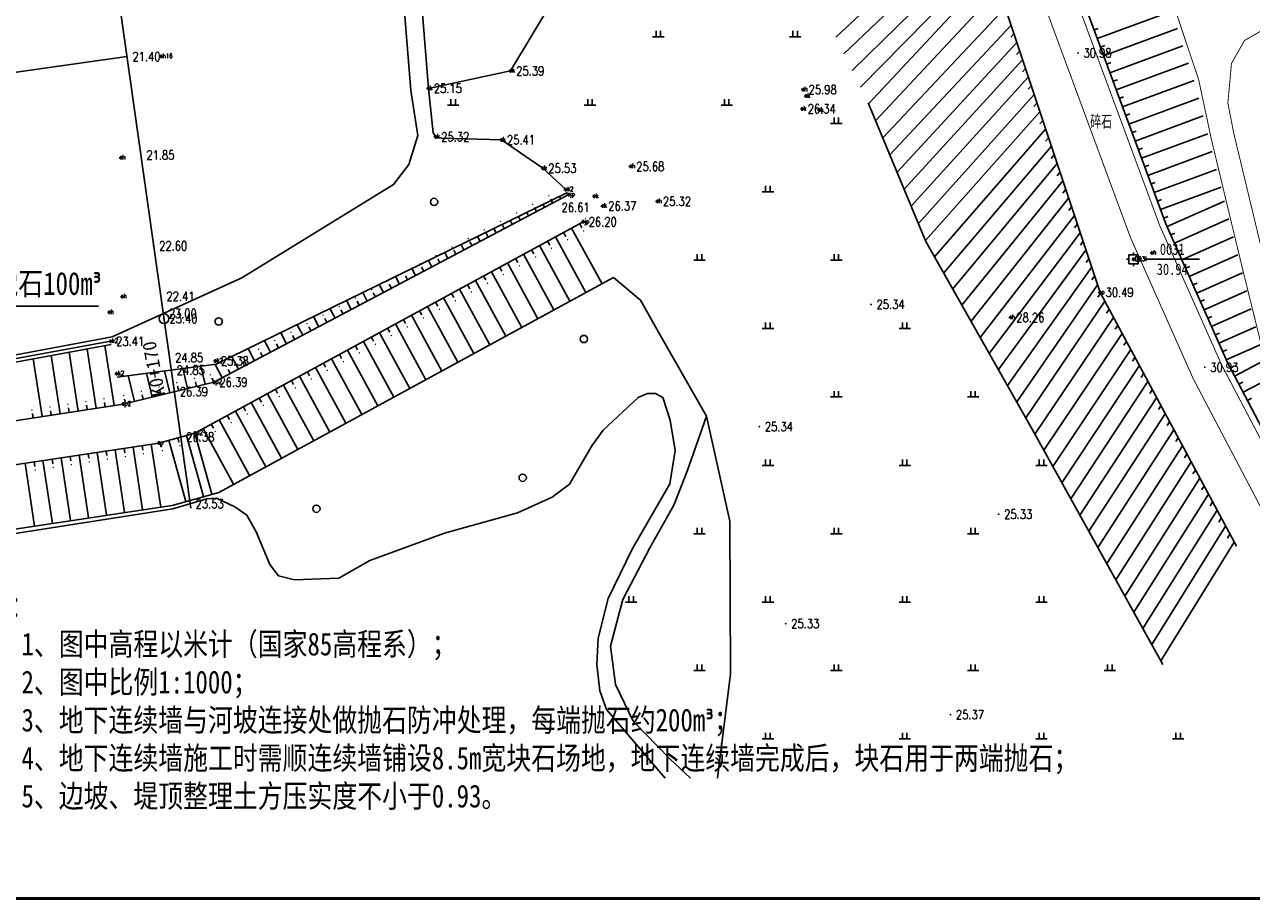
# Model space of a CAD drawing. Extents: x 475446 to 490894, y 3788879 to 3821323.
# Tile 60 of 75: x 484564 to 484698, y 3818563 to 3818659. Entities that reach past the tile are written whole.
import ezdxf
from ezdxf.enums import TextEntityAlignment as Align

# ---------------------------------------------------------------- set-up
doc = ezdxf.new("R2010")
doc.units = 0
doc.header["$LTSCALE"] = 0.5
doc.header["$PDMODE"] = 34
doc.header["$PDSIZE"] = 0.2
doc.linetypes.add('X3', pattern=[5, 4, -1])
doc.layers.get('0').update_dxf_attribs({"linetype": 'CONTINUOUS'})
for name, color, linetype in [('DLSS', 4, 'CONTINUOUS'), ('DMTZ', 3, 'CONTINUOUS'), ('dmx', 1, 'CONTINUOUS'), ('GCD', 1, 'CONTINUOUS'), ('JMD', 6, 'CONTINUOUS'), ('KZD', 1, 'CONTINUOUS'), ('SXSS', 5, 'CONTINUOUS'), ('TK-PUBLIC', 7, 'CONTINUOUS'), ('ZBTZ', 3, 'CONTINUOUS'), ('zdh', 7, 'CONTINUOUS')]:
    doc.layers.add(name, color=color, linetype=linetype)
doc.styles.add('-仿宋_GB2312', font='simfang_0.ttf', dxfattribs={"width": 0.8})
doc.styles.add('HZ', font='rs.shx', dxfattribs={"width": 0.8, "bigfont": 'hztxt.shx'})
doc.styles.add('正等线体', font='simhei_0.ttf')
doc.styles.add('黑体', font='simhei_0.ttf')
doc.linetypes.add('10421', pattern='A,2,[150,AAA.SHX,S=0.5,R=0,X=0,Y=0.5],1e-11', length=2)
doc.linetypes.add('10422', pattern='A,0.75,[150,AAA.SHX,S=0.5,R=0,X=0,Y=0.5],1.5,[177,AAA.SHX,S=1,R=0,X=0,Y=0.4],0.75', length=3)
doc.linetypes.add('1161', pattern='A,0,[149,AAA.SHX,S=0.15,R=0,X=0,Y=0],-1.6', length=1.6)

# ---------------------------------------------------------------- blocks, each defined once
blk = doc.blocks.new('GC200')
at = {"linetype": 'Continuous', "const_width": 0.2, "flags": 128}
blk.add_lwpolyline([(-0.1, 0, 1), (0.1, 0, 1)], format="xyb", close=True, dxfattribs=at)
blk = doc.blocks.new('gc119')
for p, q in [((-1.25, 0), (1.25, 0)), ((-0.5, 1.3), (-0.5, 0)), ((0.5, 1.3), (0.5, 0))]:
    blk.add_line(p, q)
blk = doc.blocks.new('gc326')
blk.add_circle((0, 0), 0.8)
blk = doc.blocks.new('*U4')
at = {"linetype": 'Continuous'}
for points in [[(-0.15, 0), (-0.14, -0.06), (-0.14, 0.06)], [(-0.14, 0.06), (-0.11, -0.11), (-0.11, 0.11)], [(-0.11, -0.11), (-0.14, 0.06), (-0.14, -0.06)], [(-0.11, 0.11), (-0.06, -0.14), (-0.06, 0.14)], [(-0.06, -0.14), (-0.11, 0.11), (-0.11, -0.11)], [(-0.06, 0.14), (0, -0.15), (0, 0.15)], [(0, -0.15), (-0.06, 0.14), (-0.06, -0.14)], [(0, 0.15), (0.06, -0.14), (0.06, 0.14)], [(0.06, -0.14), (0, 0.15), (0, -0.15)], [(0.06, 0.14), (0.11, -0.11), (0.11, 0.11)], [(0.11, -0.11), (0.06, 0.14), (0.06, -0.14)], [(0.11, 0.11), (0.14, -0.06), (0.14, 0.06)], [(0.14, -0.06), (0.11, 0.11), (0.11, -0.11)], [(0.15, 0), (0.14, 0.06), (0.14, -0.06)]]:
    blk.add_solid(points, dxfattribs=at)
blk = doc.blocks.new('gc259')
at = {"linetype": 'Continuous', "flags": 128}
for points in [[(-1, 0), (-1.5, 0)], [(-1, -1), (1, -1), (1, 1), (-1, 1), (-1, -1)], [(0, 1), (0, 1.5)], [(1, 0), (1.5, 0)], [(0, -1), (0, -1.5)]]:
    blk.add_lwpolyline(points, dxfattribs=at)
at = {"linetype": 'Continuous'}
blk.add_circle((0, 0), 0.15, dxfattribs=at)
blk.add_point((0, 0), dxfattribs=at)
blk.add_blockref('*U4', (0, 0), dxfattribs=at)

msp = doc.modelspace()

# ---------------------------------------------------------------- linework, layer by layer
for p, q in [((484652.26, 3818648.21), (484653.51, 3818648.21)), ((484652.63, 3818648.86), (484652.63, 3818648.21)), ((484653.13, 3818648.86), (484653.13, 3818648.21)), ((484645.13, 3818641.36), (484645.13, 3818640.71)), ((484645.63, 3818641.36), (484645.63, 3818640.71)), ((484644.76, 3818640.71), (484646.01, 3818640.71)), ((484637.26, 3818633.21), (484638.51, 3818633.21)), ((484637.63, 3818633.86), (484637.63, 3818633.21)), ((484638.13, 3818633.86), (484638.13, 3818633.21)), ((484652.26, 3818633.21), (484653.51, 3818633.21)), ((484652.63, 3818633.86), (484652.63, 3818633.21)), ((484653.13, 3818633.86), (484653.13, 3818633.21)), ((484645.13, 3818626.36), (484645.13, 3818625.71)), ((484645.63, 3818626.36), (484645.63, 3818625.71)), ((484660.13, 3818626.36), (484660.13, 3818625.71)), ((484660.63, 3818626.36), (484660.63, 3818625.71)), ((484644.76, 3818625.71), (484646.01, 3818625.71)), ((484659.76, 3818625.71), (484661.01, 3818625.71)), ((484652.26, 3818618.21), (484653.51, 3818618.21)), ((484652.63, 3818618.86), (484652.63, 3818618.21)), ((484653.13, 3818618.86), (484653.13, 3818618.21)), ((484667.26, 3818618.21), (484668.51, 3818618.21)), ((484667.63, 3818618.86), (484667.63, 3818618.21)), ((484668.13, 3818618.86), (484668.13, 3818618.21)), ((484644.76, 3818610.71), (484646.01, 3818610.71)), ((484645.13, 3818611.36), (484645.13, 3818610.71)), ((484645.63, 3818611.36), (484645.63, 3818610.71)), ((484659.76, 3818610.71), (484661.01, 3818610.71)), ((484660.13, 3818611.36), (484660.13, 3818610.71)), ((484660.63, 3818611.36), (484660.63, 3818610.71)), ((484674.76, 3818610.71), (484676.01, 3818610.71)), ((484675.13, 3818611.36), (484675.13, 3818610.71)), ((484675.63, 3818611.36), (484675.63, 3818610.71)), ((484637.63, 3818603.86), (484637.63, 3818603.21)), ((484638.13, 3818603.86), (484638.13, 3818603.21)), ((484652.63, 3818603.86), (484652.63, 3818603.21)), ((484653.13, 3818603.86), (484653.13, 3818603.21)), ((484667.63, 3818603.86), (484667.63, 3818603.21)), ((484668.13, 3818603.86), (484668.13, 3818603.21)), ((484637.26, 3818603.21), (484638.51, 3818603.21)), ((484652.26, 3818603.21), (484653.51, 3818603.21)), ((484667.26, 3818603.21), (484668.51, 3818603.21)), ((484629.76, 3818595.71), (484631.01, 3818595.71)), ((484630.13, 3818596.36), (484630.13, 3818595.71)), ((484630.63, 3818596.36), (484630.63, 3818595.71)), ((484644.76, 3818595.71), (484646.01, 3818595.71)), ((484645.13, 3818596.36), (484645.13, 3818595.71)), ((484645.63, 3818596.36), (484645.63, 3818595.71)), ((484659.76, 3818595.71), (484661.01, 3818595.71)), ((484660.13, 3818596.36), (484660.13, 3818595.71)), ((484660.63, 3818596.36), (484660.63, 3818595.71)), ((484674.76, 3818595.71), (484676.01, 3818595.71)), ((484675.13, 3818596.36), (484675.13, 3818595.71)), ((484675.63, 3818596.36), (484675.63, 3818595.71)), ((484637.63, 3818588.86), (484637.63, 3818588.21)), ((484638.13, 3818588.86), (484638.13, 3818588.21)), ((484652.63, 3818588.86), (484652.63, 3818588.21)), ((484653.13, 3818588.86), (484653.13, 3818588.21)), ((484667.63, 3818588.86), (484667.63, 3818588.21)), ((484668.13, 3818588.86), (484668.13, 3818588.21)), ((484682.63, 3818588.86), (484682.63, 3818588.21)), ((484683.13, 3818588.86), (484683.13, 3818588.21)), ((484637.26, 3818588.21), (484638.51, 3818588.21)), ((484652.26, 3818588.21), (484653.51, 3818588.21)), ((484667.26, 3818588.21), (484668.51, 3818588.21)), ((484682.26, 3818588.21), (484683.51, 3818588.21)), ((484644.76, 3818580.71), (484646.01, 3818580.71)), ((484645.13, 3818581.36), (484645.13, 3818580.71)), ((484645.63, 3818581.36), (484645.63, 3818580.71)), ((484659.76, 3818580.71), (484661.01, 3818580.71)), ((484660.13, 3818581.36), (484660.13, 3818580.71)), ((484660.63, 3818581.36), (484660.63, 3818580.71)), ((484674.76, 3818580.71), (484676.01, 3818580.71)), ((484675.13, 3818581.36), (484675.13, 3818580.71)), ((484675.63, 3818581.36), (484675.63, 3818580.71)), ((484689.76, 3818580.71), (484691.01, 3818580.71)), ((484690.13, 3818581.36), (484690.13, 3818580.71)), ((484690.63, 3818581.36), (484690.63, 3818580.71))]:
    msp.add_line(p, q)
at = {"color": 3, "linetype": 'Continuous'}
msp.add_line((484552.31, 3818628.17), (484571.96, 3818628.17), dxfattribs=at)
at = {"linetype": 'Continuous'}
msp.add_lwpolyline([(484702.62, 3818840.21), (484702.62, 3818563.21), (484384.2, 3818563.21), (484384.2, 3818840.21)], dxfattribs=at)
at = {"linetype": 'Continuous', "flags": 128}
msp.add_lwpolyline([(484414.05, 3818700.29), (484513.86, 3818659.27), (484536.33, 3818653.83), (484555.18, 3818652.73), (484575.07, 3818655.54)], dxfattribs=at)
at = {"linetype": 'Continuous'}
msp.add_circle((484579.13, 3818626.8, 23.41), 0.543, dxfattribs=at)
at = {"layer": 'DLSS', "linetype": 'Continuous', "const_width": 0.1, "elevation": 26.1, "flags": 128}
msp.add_lwpolyline([(484473.34, 3818840.21), (484480.96, 3818834.57), (484490.04, 3818828.71), (484495.62, 3818826.03), (484499.53, 3818825.11), (484503.82, 3818824.65), (484542.3, 3818824.35), (484545.99, 3818824.07), (484551.86, 3818822.57), (484557.04, 3818820.74), (484569.8, 3818813.84), (484584.75, 3818803.89), (484599.25, 3818791.77), (484614.03, 3818777.16), (484622.71, 3818765.63), (484635.42, 3818742.46), (484650.46, 3818713.35), (484660.08, 3818699.32), (484664.89, 3818690.97), (484676.65, 3818658.68), (484685.17, 3818635.64), (484692.05, 3818620.17), (484702.62, 3818600.07)], dxfattribs=at)
at = {"layer": 'DLSS', "linetype": 'X3', "const_width": 0.1, "elevation": 26.1, "flags": 128}
msp.add_lwpolyline([(484668.14, 3818692.15), (484679.9, 3818659.87), (484688.38, 3818636.95), (484695.17, 3818621.68), (484702.62, 3818607.51)], dxfattribs=at)
at = {"layer": 'DLSS', "linetype": 'X3', "const_width": 0.1, "flags": 128}
msp.add_lwpolyline([(484702.62, 3818611.26), (484697.37, 3818632.55), (484694, 3818646.56), (484692.63, 3818653), (484688.33, 3818665.83)], dxfattribs=at)
at = {"layer": 'DLSS', "linetype": 'Continuous', "const_width": 0.1, "flags": 128}
msp.add_lwpolyline([(484705.08, 3818611.87), (484699.84, 3818633.15), (484696.48, 3818647.12), (484695.83, 3818650.44), (484696.23, 3818654.8), (484697.65, 3818657.3), (484700.35, 3818658.86)], dxfattribs=at)
at = {"layer": 'DMTZ', "linetype": 'Continuous'}
for p, q in [((484663.5, 3818667.63), (484652.83, 3818657.67)), ((484664.03, 3818665.71), (484653.72, 3818655.85)), ((484664.59, 3818663.8), (484654.62, 3818654.02)), ((484666.46, 3818663.3), (484655.52, 3818652.2)), ((484668.46, 3818663.28), (484656.41, 3818650.37)), ((484670.27, 3818662.51), (484657.19, 3818648.5)), ((484671.41, 3818660.88), (484657.97, 3818646.62)), ((484681.5, 3818657.52), (484689.68, 3818660.54)), ((484672.05, 3818658.99), (484658.76, 3818644.75)), ((484681.16, 3818658.46), (484681.62, 3818658.63)), ((484682.2, 3818655.64), (484690.29, 3818658.64)), ((484672.36, 3818658.04), (484672.02, 3818657.67)), ((484672.68, 3818657.09), (484659.54, 3818642.87)), ((484672.99, 3818656.14), (484672.65, 3818655.77)), ((484681.85, 3818656.58), (484682.32, 3818656.76)), ((484682.89, 3818653.77), (484690.9, 3818656.73)), ((484673.31, 3818655.19), (484660.32, 3818641)), ((484682.54, 3818654.71), (484683.01, 3818654.88)), ((484683.58, 3818651.89), (484691.51, 3818654.83)), ((484673.94, 3818653.29), (484661.1, 3818639.12)), ((484673.63, 3818654.24), (484673.29, 3818653.87)), ((484674.26, 3818652.35), (484673.92, 3818651.97)), ((484683.24, 3818652.83), (484683.71, 3818653)), ((484684.28, 3818650.02), (484692.12, 3818652.92)), ((484674.57, 3818651.4), (484661.89, 3818637.24)), ((484683.93, 3818650.95), (484684.4, 3818651.13)), ((484684.97, 3818648.14), (484692.65, 3818650.98)), ((484675.21, 3818649.5), (484662.67, 3818635.37)), ((484674.89, 3818650.45), (484674.56, 3818650.08)), ((484684.63, 3818649.08), (484685.09, 3818649.25)), ((484675.52, 3818648.55), (484675.19, 3818648.18)), ((484685.67, 3818646.27), (484693.14, 3818649.03)), ((484675.84, 3818647.6), (484663.66, 3818633.59)), ((484676.15, 3818646.65), (484675.83, 3818646.27)), ((484685.32, 3818647.2), (484685.79, 3818647.38)), ((484686.36, 3818644.39), (484693.63, 3818647.08)), ((484676.47, 3818645.7), (484664.66, 3818631.83)), ((484686.01, 3818645.33), (484686.48, 3818645.5)), ((484687.05, 3818642.51), (484694.11, 3818645.12)), ((484677.1, 3818643.81), (484665.66, 3818630.06)), ((484676.78, 3818644.76), (484676.46, 3818644.37)), ((484677.42, 3818642.86), (484677.1, 3818642.47)), ((484686.71, 3818643.45), (484687.18, 3818643.63)), ((484687.75, 3818640.64), (484694.6, 3818643.17)), ((484677.73, 3818641.91), (484666.66, 3818628.29)), ((484687.4, 3818641.58), (484687.87, 3818641.75)), ((484688.44, 3818638.76), (484695.08, 3818641.22)), ((484621.77, 3818639.47), (484621.53, 3818639.91)), ((484622.65, 3818639.94), (484622.51, 3818640.2)), ((484678.36, 3818640.01), (484667.66, 3818626.52)), ((484678.05, 3818640.96), (484677.74, 3818640.57)), ((484688.1, 3818639.7), (484688.56, 3818639.87)), ((484619.11, 3818638.07), (484618.92, 3818638.44)), ((484620, 3818638.54), (484619.77, 3818638.98)), ((484620.88, 3818639), (484620.71, 3818639.32)), ((484678.68, 3818639.06), (484678.37, 3818638.67)), ((484689.16, 3818636.89), (484695.46, 3818639.7)), ((484616.46, 3818636.67), (484616.23, 3818637.11)), ((484617.35, 3818637.13), (484617.12, 3818637.57)), ((484618.23, 3818637.6), (484618, 3818638.04)), ((484624.73, 3818637.21), (484624.97, 3818636.77)), ((484679, 3818638.11), (484668.66, 3818624.75)), ((484679.31, 3818637.17), (484679.01, 3818636.77)), ((484688.79, 3818637.82), (484689.26, 3818638)), ((484689.97, 3818635.07), (484695.95, 3818637.73)), ((484613.81, 3818635.27), (484613.52, 3818635.81)), ((484614.69, 3818635.73), (484614.46, 3818636.17)), ((484615.58, 3818636.2), (484615.32, 3818636.69)), ((484622.09, 3818635.78), (484625.42, 3818629.66)), ((484622.97, 3818636.25), (484623.21, 3818635.82)), ((484623.85, 3818636.73), (484627.18, 3818630.61)), ((484679.63, 3818636.22), (484669.66, 3818622.98)), ((484689.56, 3818635.98), (484690.02, 3818636.18)), ((484690.78, 3818633.24), (484696.44, 3818635.76)), ((484612.04, 3818634.33), (484611.73, 3818634.93)), ((484612.93, 3818634.8), (484612.69, 3818635.24)), ((484619.46, 3818634.34), (484619.7, 3818633.9)), ((484620.34, 3818634.82), (484623.66, 3818628.7)), ((484621.21, 3818635.3), (484621.45, 3818634.86)), ((484679.94, 3818635.27), (484679.65, 3818634.87)), ((484690.38, 3818634.15), (484690.83, 3818634.36)), ((484608.51, 3818632.46), (484608.13, 3818633.17)), ((484609.39, 3818632.93), (484609.16, 3818633.37)), ((484610.27, 3818633.4), (484609.93, 3818634.05)), ((484611.16, 3818633.86), (484610.92, 3818634.31)), ((484617.7, 3818633.39), (484617.94, 3818632.95)), ((484618.58, 3818633.86), (484621.91, 3818627.75)), ((484680.26, 3818634.32), (484670.66, 3818621.21)), ((484680.58, 3818633.37), (484680.28, 3818632.97)), ((484691.59, 3818631.41), (484696.93, 3818633.79)), ((484606.74, 3818631.53), (484606.33, 3818632.29)), ((484607.62, 3818631.99), (484607.39, 3818632.44)), ((484615.07, 3818631.95), (484618.39, 3818625.83)), ((484615.94, 3818632.43), (484616.18, 3818631.99)), ((484616.82, 3818632.91), (484620.15, 3818626.79)), ((484680.89, 3818632.42), (484671.66, 3818619.45)), ((484691.19, 3818632.33), (484691.65, 3818632.53)), ((484692.41, 3818629.58), (484697.42, 3818631.82)), ((484603.2, 3818629.66), (484602.74, 3818630.54)), ((484604.09, 3818630.13), (484603.85, 3818630.57)), ((484604.97, 3818630.59), (484604.53, 3818631.41)), ((484605.85, 3818631.06), (484605.62, 3818631.5)), ((484612.43, 3818630.52), (484612.67, 3818630.08)), ((484613.31, 3818631), (484616.64, 3818624.88)), ((484614.19, 3818631.47), (484614.43, 3818631.04)), ((484681.52, 3818630.52), (484672.67, 3818617.68)), ((484681.21, 3818631.47), (484680.92, 3818631.06)), ((484692, 3818630.5), (484692.46, 3818630.7)), ((484601.43, 3818628.72), (484600.94, 3818629.66)), ((484602.32, 3818629.19), (484602.08, 3818629.63)), ((484609.8, 3818629.08), (484613.12, 3818622.97)), ((484610.67, 3818629.56), (484610.91, 3818629.12)), ((484611.55, 3818630.04), (484614.88, 3818623.92)), ((484681.86, 3818629.58), (484681.58, 3818629.17)), ((484693.22, 3818627.76), (484697.91, 3818629.84)), ((484597.9, 3818626.85), (484597.34, 3818627.9)), ((484598.78, 3818627.32), (484598.55, 3818627.76)), ((484599.66, 3818627.79), (484599.14, 3818628.78)), ((484600.55, 3818628.26), (484600.31, 3818628.7)), ((484607.16, 3818627.65), (484607.4, 3818627.21)), ((484608.04, 3818628.13), (484611.37, 3818622.01)), ((484608.92, 3818628.61), (484609.16, 3818628.17)), ((484682.33, 3818628.7), (484673.67, 3818615.91)), ((484682.8, 3818627.82), (484682.53, 3818627.41)), ((484692.81, 3818628.67), (484693.27, 3818628.87)), ((484694.03, 3818625.93), (484698.4, 3818627.87)), ((484596.13, 3818625.92), (484595.55, 3818627.02)), ((484597.01, 3818626.39), (484596.78, 3818626.83)), ((484605.4, 3818626.69), (484605.64, 3818626.26)), ((484606.28, 3818627.17), (484609.61, 3818621.05)), ((484683.28, 3818626.94), (484674.66, 3818614.14)), ((484693.63, 3818626.84), (484694.08, 3818627.05)), ((484592.59, 3818624.05), (484591.95, 3818625.26)), ((484593.48, 3818624.52), (484593.24, 3818624.96)), ((484594.36, 3818624.99), (484593.75, 3818626.14)), ((484595.24, 3818625.45), (484595.01, 3818625.89)), ((484602.77, 3818625.26), (484606.1, 3818619.14)), ((484603.65, 3818625.74), (484603.89, 3818625.3)), ((484604.53, 3818626.22), (484607.85, 3818620.1)), ((484684.22, 3818625.18), (484675.65, 3818612.36)), ((484683.75, 3818626.06), (484683.47, 3818625.64)), ((484694.44, 3818625.02), (484694.9, 3818625.22)), ((484694.85, 3818624.1), (484698.89, 3818625.9)), ((484573.67, 3818617.28), (484572.66, 3818623.84)), ((484590.82, 3818623.12), (484590.15, 3818624.38)), ((484591.71, 3818623.58), (484591.47, 3818624.03)), ((484600.13, 3818623.83), (484600.37, 3818623.39)), ((484601.01, 3818624.3), (484604.34, 3818618.19)), ((484601.89, 3818624.78), (484602.13, 3818624.34)), ((484684.7, 3818624.3), (484684.42, 3818623.88)), ((484695.66, 3818622.28), (484699.38, 3818623.93)), ((484565.77, 3818616.05), (484564.79, 3818622.39)), ((484567.74, 3818616.36), (484566.75, 3818622.75)), ((484569.72, 3818616.67), (484568.72, 3818623.11)), ((484571.69, 3818616.97), (484570.69, 3818623.47)), ((484587.29, 3818621.25), (484586.56, 3818622.63)), ((484589.06, 3818622.18), (484588.36, 3818623.51)), ((484589.94, 3818622.65), (484589.71, 3818623.09)), ((484597.5, 3818622.39), (484600.83, 3818616.27)), ((484598.38, 3818622.87), (484598.62, 3818622.43)), ((484599.25, 3818623.35), (484602.58, 3818617.23)), ((484685.17, 3818623.42), (484676.64, 3818610.58)), ((484685.64, 3818622.54), (484685.37, 3818622.12)), ((484695.25, 3818623.19), (484695.71, 3818623.39)), ((484579.78, 3818618.67), (484579.2, 3818621.07)), ((484581.72, 3818619.13), (484581.19, 3818621.32)), ((484583.66, 3818619.6), (484583.19, 3818621.58)), ((484585.52, 3818620.31), (484584.74, 3818621.78)), ((484586.4, 3818620.78), (484586.17, 3818621.22)), ((484588.17, 3818621.71), (484587.94, 3818622.16)), ((484594.86, 3818620.96), (484595.1, 3818620.52)), ((484595.74, 3818621.44), (484599.07, 3818615.32)), ((484596.62, 3818621.91), (484596.86, 3818621.48)), ((484686.12, 3818621.66), (484677.63, 3818608.81)), ((484696.1, 3818621.38), (484696.55, 3818621.61)), ((484696.57, 3818620.5), (484699.81, 3818622.2)), ((484575.89, 3818617.73), (484575.21, 3818620.55)), ((484577.83, 3818618.2), (484577.2, 3818620.81)), ((484582.69, 3818619.37), (484582.58, 3818619.86)), ((484584.63, 3818619.85), (484584.4, 3818620.29)), ((484592.23, 3818619.52), (484595.56, 3818613.41)), ((484593.11, 3818620), (484593.35, 3818619.56)), ((484593.98, 3818620.48), (484597.31, 3818614.36)), ((484687.06, 3818619.89), (484678.61, 3818607.03)), ((484686.59, 3818620.77), (484686.32, 3818620.36)), ((484697.03, 3818619.61), (484697.48, 3818619.84)), ((484697.5, 3818618.73), (484700.31, 3818620.2)), ((484576.86, 3818617.96), (484576.74, 3818618.45)), ((484578.8, 3818618.43), (484578.69, 3818618.92)), ((484580.75, 3818618.9), (484580.63, 3818619.39)), ((484590.47, 3818618.57), (484593.8, 3818612.45)), ((484591.35, 3818619.05), (484591.59, 3818618.61)), ((484687.54, 3818619.01), (484687.26, 3818618.59)), ((484568.73, 3818616.51), (484568.65, 3818617.01)), ((484570.71, 3818616.82), (484570.63, 3818617.31)), ((484572.68, 3818617.12), (484572.61, 3818617.62)), ((484574.92, 3818617.49), (484574.8, 3818617.98)), ((484587.84, 3818617.13), (484588.08, 3818616.7)), ((484588.71, 3818617.61), (484592.04, 3818611.49)), ((484589.59, 3818618.09), (484589.83, 3818617.65)), ((484688.01, 3818618.13), (484679.6, 3818605.26)), ((484688.48, 3818617.25), (484688.21, 3818616.83)), ((484697.97, 3818617.84), (484698.41, 3818618.07)), ((484564.78, 3818615.9), (484564.7, 3818616.4)), ((484566.75, 3818616.21), (484566.68, 3818616.7)), ((484585.2, 3818615.7), (484588.53, 3818609.58)), ((484586.08, 3818616.18), (484586.32, 3818615.74)), ((484586.96, 3818616.66), (484590.29, 3818610.54)), ((484688.96, 3818616.37), (484680.59, 3818603.48)), ((484689.43, 3818615.49), (484689.16, 3818615.07)), ((484582.53, 3818614.25), (484584.4, 3818607.54)), ((484582.57, 3818614.27), (484582.81, 3818613.83)), ((484583.44, 3818614.74), (484586.77, 3818608.63)), ((484584.32, 3818615.22), (484584.56, 3818614.78)), ((484689.9, 3818614.61), (484681.58, 3818601.7)), ((484576.74, 3818612.87), (484576.82, 3818612.38)), ((484577.73, 3818613.02), (484578.77, 3818606.13)), ((484578.72, 3818613.19), (484578.85, 3818612.71)), ((484579.68, 3818613.46), (484581.54, 3818606.74)), ((484580.64, 3818613.72), (484580.78, 3818613.24)), ((484581.61, 3818613.99), (484583.47, 3818607.28)), ((484690.85, 3818612.85), (484682.56, 3818599.93)), ((484690.38, 3818613.73), (484690.11, 3818613.31)), ((484567.84, 3818611.53), (484568.88, 3818604.65)), ((484568.83, 3818611.68), (484568.9, 3818611.19)), ((484569.82, 3818611.83), (484570.86, 3818604.94)), ((484570.81, 3818611.98), (484570.88, 3818611.49)), ((484571.8, 3818612.13), (484572.83, 3818605.24)), ((484572.79, 3818612.28), (484572.86, 3818611.78)), ((484573.77, 3818612.43), (484574.81, 3818605.54)), ((484574.76, 3818612.57), (484574.84, 3818612.08)), ((484575.75, 3818612.72), (484576.79, 3818605.84)), ((484691.32, 3818611.97), (484691.06, 3818611.54)), ((484563.89, 3818610.94), (484564.92, 3818604.05)), ((484564.88, 3818611.09), (484564.95, 3818610.59)), ((484565.86, 3818611.24), (484566.9, 3818604.35)), ((484566.85, 3818611.38), (484566.93, 3818610.89)), ((484691.8, 3818611.08), (484683.55, 3818598.15)), ((484692.27, 3818610.2), (484692, 3818609.78)), ((484692.74, 3818609.32), (484684.54, 3818596.37)), ((484693.69, 3818607.56), (484685.52, 3818594.6)), ((484693.22, 3818608.44), (484692.95, 3818608.02)), ((484694.16, 3818606.68), (484693.9, 3818606.26)), ((484694.64, 3818605.8), (484686.51, 3818592.82)), ((484695.11, 3818604.92), (484694.85, 3818604.49)), ((484695.58, 3818604.04), (484687.5, 3818591.05)), ((484696.53, 3818602.28), (484688.49, 3818589.27)), ((484696.06, 3818603.16), (484695.79, 3818602.73))]:
    msp.add_line(p, q, dxfattribs=at)
at = {"layer": 'DMTZ', "linetype": '10421', "flags": 128}
for points in [[(484608.94, 3818646.74), (484608.65, 3818647.18), (484608.13, 3818652.06), (484607.07, 3818665.27), (484606.42, 3818668.7), (484604.76, 3818670.48), (484599.07, 3818670.9), (484597.06, 3818671.44), (484595.16, 3818674.29), (484592.61, 3818687.08), (484591.19, 3818698.29), (484591.01, 3818711.69), (484592.61, 3818729.7), (484591.78, 3818736.04), (484589.94, 3818742.31), (484587.06, 3818748.19), (484582.63, 3818755.68), (484578.57, 3818766.98), (484574.06, 3818776.99), (484570.21, 3818782.65), (484556.65, 3818801.02), (484551.13, 3818809.38), (484545.49, 3818823.62), (484542.89, 3818823.56)], [(484608.13, 3818652.06), (484617.16, 3818653.97), (484621.8, 3818661.69), (484625.4, 3818670.45), (484624.32, 3818672.47), (484622.6, 3818673.58), (484611.87, 3818676.31), (484607.09, 3818678.73), (484604.87, 3818681.01), (484600.28, 3818689.01), (484598.27, 3818694.79), (484597.36, 3818705.96), (484598.7, 3818714.71), (484599.58, 3818718.24), (484599.86, 3818719.52), (484599.71, 3818720.83), (484597.76, 3818725.7), (484596.69, 3818726.97), (484592.61, 3818729.7)], [(484639.86, 3818576.39), (484641.28, 3818587.86), (484641.19, 3818604.59), (484638.63, 3818616.11), (484633.51, 3818625.07), (484631.41, 3818628.82), (484628.45, 3818631.3)], [(484636.87, 3818576.39), (484634.61, 3818578.53), (484630.58, 3818582.65), (484628.66, 3818586.67), (484628.11, 3818590.88), (484629.48, 3818596), (484632.41, 3818601.66), (484635.06, 3818606.33), (484636.53, 3818610.08), (484638.63, 3818616.11)]]:
    msp.add_lwpolyline(points, dxfattribs=at)
at = {"layer": 'DMTZ', "linetype": 'Continuous'}
for points in [[(484622.49, 3818764.43), (484650.17, 3818712.12), (484659.74, 3818696.52), (484661.48, 3818691.29), (484661.26, 3818689.07), (484659.36, 3818686.95), (484659.03, 3818685.05), (484659.2, 3818683.31), (484664.55, 3818663.82), (484665.4, 3818663.31), (484668.79, 3818663.27), (484670.35, 3818662.47), (484671.37, 3818661.02), (484681.81, 3818629.68), (484696.77, 3818601.83)], [(484702.62, 3818608.99), (484695.79, 3818621.98), (484689.02, 3818637.21), (484680.55, 3818660.11), (484668.66, 3818691.61)], [(484623.54, 3818640.41), (484584.61, 3818619.83), (484574.66, 3818617.43)], [(484535.35, 3818609.58), (484540.22, 3818607.97), (484547.64, 3818608.5), (484578.57, 3818613.15), (484582.53, 3818614.25), (484625.12, 3818637.42)], [(484574.66, 3818617.43), (484546.6, 3818613.09), (484542.28, 3818613.2), (484535.07, 3818615.07)]]:
    msp.add_lwpolyline(points, dxfattribs=at)
at = {"layer": 'DMTZ', "linetype": '10421', "flags": 128}
for points in [[(484623.54, 3818640.41, 0, 0, 0), (484626.33, 3818640.22, 0.00000203, 0.00000203, 0), (484649.14, 3818649.81, 0.00000203, 0.00000203, 0), (484649.55, 3818651.21, 0.00000203, 0.00000203, 0), (484650.47, 3818653.73, 0, 0, 0), (484651.2, 3818660.97, 0, 0, 0)], [(484656.36, 3818650.48, 0, 0, 0), (484654.63, 3818650.54, 0, 0, 0), (484651.03, 3818649.67, 0.00000203, 0.00000203, 0), (484627.26, 3818639.15, 0.00000203, 0.00000203, 0), (484625.12, 3818637.42, 0, 0, 0)]]:
    msp.add_lwpolyline(points, format="xyseb", dxfattribs=at)
at = {"layer": 'DMTZ', "linetype": '10421', "elevation": 23.41, "flags": 128}
msp.add_lwpolyline([(484573.33, 3818624.32, 0.00000202, 0.00000202, 0), (484579.13, 3818626.8, 0, 0, 0), (484588.12, 3818630.88, 0, 0, 0), (484605.79, 3818641.2, 0, 0, 0), (484607.44, 3818644.05, 0, 0, 0), (484608, 3818645.54, 0, 0, 0), (484608.65, 3818647.18, 0, 0, 0)], format="xyseb", dxfattribs=at)
at = {"layer": 'DMTZ', "linetype": '10421', "elevation": 25.91, "flags": 128}
msp.add_lwpolyline([(484623.21, 3818640.96), (484620.69, 3818643.3), (484616.15, 3818646.41), (484609.6, 3818646.58), (484608.94, 3818646.74)], dxfattribs=at)
at = {"layer": 'DMTZ', "linetype": '10422', "elevation": 25.91, "flags": 128}
msp.add_lwpolyline([(484573.94, 3818620.76, 0.00000202, 0.00000202, 0), (484584.76, 3818622.16, 0, 0, 0), (484623.21, 3818640.96, 0, 0, 0)], format="xyseb", dxfattribs=at)
at = {"layer": 'DMTZ', "linetype": '10422', "elevation": 23.41, "flags": 128}
msp.add_lwpolyline([(484537.01, 3818621.62), (484545.2, 3818619.16), (484573.28, 3818624.32)], dxfattribs=at)
at = {"layer": 'dmx', "linetype": 'Continuous'}
msp.add_lwpolyline([(484568.07, 3818705.05), (484582.07, 3818606.03)], dxfattribs=at)
at = {"layer": 'KZD', "linetype": 'Continuous'}
msp.add_line((484686.73, 3818633.31, 30.94), (484692.73, 3818633.31, 30.94), dxfattribs=at)
at = {"layer": 'SXSS', "linetype": 'Continuous', "flags": 128}
for points in [[(484545.27, 3818619.54), (484573.44, 3818624.82), (484587.66, 3818631.26), (484604.32, 3818641.5), (484605.99, 3818643.7), (484606.98, 3818646.89), (484606.22, 3818651.84), (484605.16, 3818665.01), (484604.64, 3818667.8), (484603.87, 3818668.62), (484598.75, 3818669), (484595.86, 3818669.77), (484590.8, 3818669.36), (484589.09, 3818669.38), (484588.19, 3818669.92), (484587.97, 3818670.42), (484586.24, 3818681.69), (484585.96, 3818685.32), (484586.14, 3818686.71), (484586.66, 3818687.72), (484590.12, 3818691.51), (484589.27, 3818698.16), (484589.09, 3818711.76), (484590.68, 3818729.66)], [(484634.12, 3818576.39), (484627.66, 3818583.95), (484626.94, 3818585.97), (484626.61, 3818588.85), (484626.75, 3818591.77), (484627.86, 3818596.11), (484630.5, 3818601.53), (484634.62, 3818608.69), (484635.2, 3818612.34), (484634.67, 3818615.65), (484633.86, 3818618.14), (484633.03, 3818618.6), (484632.17, 3818618.6), (484631.16, 3818618.14), (484630.55, 3818617.61), (484627.32, 3818614.56), (484626.07, 3818612.84), (484623.6, 3818608.64), (484621.7, 3818607.22), (484617.9, 3818605.51), (484609.91, 3818603.26), (484601.73, 3818600.27), (484598.31, 3818598.32), (484593.46, 3818598.14), (484591.69, 3818598.61), (484590.73, 3818599.82), (484589.26, 3818603.42), (484588.21, 3818605.24), (484586.92, 3818606.15), (484584.91, 3818607.11), (484583.84, 3818607.02), (484580.09, 3818605.94), (484547.13, 3818600.79)]]:
    msp.add_lwpolyline(points, dxfattribs=at)
at = {"layer": 'TK-PUBLIC', "color": 5, "lineweight": 50}
msp.add_line((484371.92, 3818563.21), (484716.92, 3818563.21), dxfattribs=at)
at = {"layer": 'ZBTZ', "linetype": '1161', "flags": 128}
for points in [[(484688.71, 3818588.87), (484674.41, 3818614.59), (484662.71, 3818635.27), (484656.36, 3818650.48)], [(484573.99, 3818620.39), (484584.86, 3818621.8), (484623.38, 3818640.62)], [(484628.45, 3818631.3), (484585.16, 3818607.75), (484580.02, 3818606.32), (484548.41, 3818601.57), (484543.58, 3818601.23), (484534.92, 3818605.7)], [(484536.9, 3818621.27), (484545.18, 3818618.78), (484573.34, 3818623.96)]]:
    msp.add_lwpolyline(points, dxfattribs=at)
at = {"layer": 'zdh', "linetype": 'Continuous'}
for p in [(484578.83, 3818655.56, 22.95), (484617.16, 3818653.97, 25.39), (484608.13, 3818652.06, 25.15), (484649.24, 3818651.92, 25.98), (484649.55, 3818651.21, 26.33), (484649.14, 3818649.81, 26.34), (484651.03, 3818649.67, 26.29), (484608.94, 3818646.74, 25.32), (484616.15, 3818646.41, 25.41), (484574.43, 3818644.44, 21.85), (484620.69, 3818643.3, 25.53), (484630.33, 3818643.49, 25.68), (484623.21, 3818640.96, 25.91), (484623.54, 3818640.41, 26.61), (484626.33, 3818640.22, 26.42), (484633.26, 3818639.66, 25.32), (484627.26, 3818639.15, 26.37), (484625.12, 3818637.42, 26.2), (484685.48, 3818633.31, 30.94), (484685.49, 3818633.3, 30.94), (484687.49, 3818634.01, 30.93), (484574.55, 3818629.21, 22.6), (484681.81, 3818629.68, 30.49), (484573.13, 3818627.5, 22.41), (484672.02, 3818626.93, 28.26), (484573.28, 3818624.32, 23.41), (484584.76, 3818622.16, 25.38), (484573.94, 3818620.76, 24.85), (484584.61, 3818619.83, 26.39), (484574.66, 3818617.43, 26.39), (484582.53, 3818614.25, 26.46), (484578.57, 3818613.15, 26.38)]:
    msp.add_point(p, dxfattribs=at)

# ---------------------------------------------------------------- block references
at = {"layer": 'DMTZ', "linetype": 'Continuous', "xscale": 0.375, "yscale": 0.375}
for p in [(484621.35, 3818640.27), (484617.81, 3818638.4), (484619.58, 3818639.33), (484616.04, 3818637.46), (484612.51, 3818635.59), (484614.27, 3818636.53), (484625.16, 3818636.42), (484610.74, 3818634.66), (484621.64, 3818634.51), (484623.4, 3818635.46), (484608.97, 3818633.72), (484619.89, 3818633.55), (484605.43, 3818631.86), (484607.2, 3818632.79), (484616.37, 3818631.64), (484618.13, 3818632.6), (484603.66, 3818630.92), (484614.62, 3818630.68), (484600.13, 3818629.05), (484601.9, 3818629.99), (484612.86, 3818629.73), (484598.36, 3818628.12), (484609.35, 3818627.82), (484611.1, 3818628.77), (484594.82, 3818626.25), (484596.59, 3818627.18), (484607.59, 3818626.86), (484593.06, 3818625.31), (484604.08, 3818624.95), (484605.83, 3818625.9), (484591.29, 3818624.38), (484602.32, 3818623.99), (484587.75, 3818622.51), (484589.52, 3818623.44), (484600.56, 3818623.04), (484585.98, 3818621.58), (484597.05, 3818621.12), (484598.81, 3818622.08), (484580.54, 3818619.78), (484582.48, 3818620.24), (484584.21, 3818620.64), (484595.29, 3818620.17), (484574.7, 3818618.37), (484576.65, 3818618.84), (484578.59, 3818619.31), (484591.78, 3818618.26), (484593.54, 3818619.21), (484564.64, 3818616.79), (484566.62, 3818617.1), (484568.59, 3818617.4), (484570.57, 3818617.71), (484572.55, 3818618.01), (484590.02, 3818617.3), (484588.27, 3818616.34), (484584.75, 3818614.43), (484586.51, 3818615.39), (484580.88, 3818612.86), (484583, 3818613.48), (484572.92, 3818611.39), (484574.9, 3818611.68), (484576.88, 3818611.98), (484578.96, 3818612.32), (484565.01, 3818610.2), (484566.99, 3818610.49), (484568.96, 3818610.79), (484570.94, 3818611.09)]:
    msp.add_blockref('GC200', p, dxfattribs=at)
at = {"layer": 'GCD', "linetype": 'Continuous'}
ref = msp.add_blockref('GC200', (484575.07, 3818655.54, 21.4), dxfattribs=dict(at, xscale=0.5, yscale=0.5, zscale=0.5))
ref.add_attrib('height', '21.40', dxfattribs={"linetype": 'Continuous', "height": 1, "style": 'HZ', "width": 0.8}).set_placement((484575.67, 3818655.54, 21.4), align=Align.MIDDLE_LEFT)
ref = msp.add_blockref('GC200', (484679.39, 3818655.94, 30.98), dxfattribs=dict(at, xscale=0.5, yscale=0.5, zscale=0.5))
ref.add_attrib('height', '30.98', dxfattribs={"linetype": 'Continuous', "height": 1, "style": 'HZ', "width": 0.8}).set_placement((484679.99, 3818655.94, 30.98), align=Align.MIDDLE_LEFT)
ref = msp.add_blockref('GC200', (484617.16, 3818653.97, 25.39), dxfattribs=dict(at, xscale=0.5, yscale=0.5, zscale=0.5))
ref.add_attrib('height', '25.39', dxfattribs={"linetype": 'Continuous', "height": 1, "style": 'HZ', "width": 0.8}).set_placement((484617.76, 3818653.97, 25.39), align=Align.MIDDLE_LEFT)
ref = msp.add_blockref('GC200', (484608.13, 3818652.06, 25.15), dxfattribs=dict(at, xscale=0.5, yscale=0.5, zscale=0.5))
ref.add_attrib('height', '25.15', dxfattribs={"linetype": 'Continuous', "height": 1, "style": 'HZ', "width": 0.8}).set_placement((484608.73, 3818652.06, 25.15), align=Align.MIDDLE_LEFT)
ref = msp.add_blockref('GC200', (484649.24, 3818651.92, 25.98), dxfattribs=dict(at, xscale=0.5, yscale=0.5, zscale=0.5))
ref.add_attrib('height', '25.98', dxfattribs={"linetype": 'Continuous', "height": 1, "style": 'HZ', "width": 0.8}).set_placement((484649.84, 3818651.92, 25.98), align=Align.MIDDLE_LEFT)
ref = msp.add_blockref('GC200', (484649.14, 3818649.81, 26.34), dxfattribs=dict(at, xscale=0.5, yscale=0.5, zscale=0.5))
ref.add_attrib('height', '26.34', dxfattribs={"linetype": 'Continuous', "height": 1, "style": 'HZ', "width": 0.8}).set_placement((484649.74, 3818649.81, 26.34), align=Align.MIDDLE_LEFT)
ref = msp.add_blockref('GC200', (484608.94, 3818646.74, 25.32), dxfattribs=dict(at, xscale=0.5, yscale=0.5, zscale=0.5))
ref.add_attrib('height', '25.32', dxfattribs={"linetype": 'Continuous', "height": 1, "style": 'HZ', "width": 0.8}).set_placement((484609.54, 3818646.74, 25.32), align=Align.MIDDLE_LEFT)
ref = msp.add_blockref('GC200', (484616.15, 3818646.41, 25.41), dxfattribs=dict(at, xscale=0.5, yscale=0.5, zscale=0.5))
ref.add_attrib('height', '25.41', dxfattribs={"linetype": 'Continuous', "height": 1, "style": 'HZ', "width": 0.8}).set_placement((484616.75, 3818646.41, 25.41), align=Align.MIDDLE_LEFT)
ref = msp.add_blockref('GC200', (484576.6, 3818644.75, 21.85), dxfattribs=dict(at, xscale=0.5, yscale=0.5, zscale=0.5))
ref.add_attrib('height', '21.85', dxfattribs={"linetype": 'Continuous', "height": 1, "style": 'HZ', "width": 0.8}).set_placement((484577.2, 3818644.75), align=Align.MIDDLE_LEFT)
ref = msp.add_blockref('GC200', (484620.69, 3818643.3, 25.53), dxfattribs=dict(at, xscale=0.5, yscale=0.5, zscale=0.5))
ref.add_attrib('height', '25.53', dxfattribs={"linetype": 'Continuous', "height": 1, "style": 'HZ', "width": 0.8}).set_placement((484621.29, 3818643.3, 25.53), align=Align.MIDDLE_LEFT)
ref = msp.add_blockref('GC200', (484630.33, 3818643.49, 25.68), dxfattribs=dict(at, xscale=0.5, yscale=0.5, zscale=0.5))
ref.add_attrib('height', '25.68', dxfattribs={"linetype": 'Continuous', "height": 1, "style": 'HZ', "width": 0.8}).set_placement((484630.93, 3818643.49, 25.68), align=Align.MIDDLE_LEFT)
ref = msp.add_blockref('GC200', (484623.54, 3818640.41, 26.61), dxfattribs=dict(at, xscale=0.5, yscale=0.5, zscale=0.5))
ref.add_attrib('height', '26.61', dxfattribs={"linetype": 'Continuous', "height": 1, "style": 'HZ', "width": 0.8}).set_placement((484622.74, 3818639, 26.61), align=Align.MIDDLE_LEFT)
ref = msp.add_blockref('GC200', (484633.26, 3818639.66, 25.32), dxfattribs=dict(at, xscale=0.5, yscale=0.5, zscale=0.5))
ref.add_attrib('height', '25.32', dxfattribs={"linetype": 'Continuous', "height": 1, "style": 'HZ', "width": 0.8}).set_placement((484633.86, 3818639.66, 25.32), align=Align.MIDDLE_LEFT)
ref = msp.add_blockref('GC200', (484627.26, 3818639.15, 26.37), dxfattribs=dict(at, xscale=0.5, yscale=0.5, zscale=0.5))
ref.add_attrib('height', '26.37', dxfattribs={"linetype": 'Continuous', "height": 1, "style": 'HZ', "width": 0.8}).set_placement((484627.86, 3818639.15, 26.37), align=Align.MIDDLE_LEFT)
ref = msp.add_blockref('GC200', (484625.12, 3818637.42, 26.2), dxfattribs=dict(at, xscale=0.5, yscale=0.5, zscale=0.5))
ref.add_attrib('height', '26.20', dxfattribs={"linetype": 'Continuous', "height": 1, "style": 'HZ', "width": 0.8}).set_placement((484625.72, 3818637.42, 26.2), align=Align.MIDDLE_LEFT)
ref = msp.add_blockref('GC200', (484578, 3818634.79, 22.6), dxfattribs=dict(at, xscale=0.5, yscale=0.5, zscale=0.5))
ref.add_attrib('height', '22.60', dxfattribs={"linetype": 'Continuous', "height": 1, "style": 'HZ', "width": 0.8}).set_placement((484578.6, 3818634.79), align=Align.MIDDLE_LEFT)
ref = msp.add_blockref('GC200', (484578.79, 3818629.2, 22.41), dxfattribs=dict(at, xscale=0.5, yscale=0.5, zscale=0.5))
ref.add_attrib('height', '22.41', dxfattribs={"linetype": 'Continuous', "height": 1, "style": 'HZ', "width": 0.8}).set_placement((484579.4, 3818629.25, -22.41), align=Align.MIDDLE_LEFT)
ref = msp.add_blockref('GC200', (484681.81, 3818629.68, 30.49), dxfattribs=dict(at, xscale=0.5, yscale=0.5, zscale=0.5))
ref.add_attrib('height', '30.49', dxfattribs={"linetype": 'Continuous', "height": 1, "style": 'HZ', "width": 0.8}).set_placement((484682.41, 3818629.68, 30.49), align=Align.MIDDLE_LEFT)
ref = msp.add_blockref('GC200', (484579.05, 3818627.36, 23), dxfattribs=dict(at, xscale=0.5, yscale=0.5, zscale=0.5))
ref.add_attrib('height', '23.00', dxfattribs={"linetype": 'Continuous', "height": 1, "style": 'HZ', "width": 0.8}).set_placement((484579.65, 3818627.36, 23), align=Align.MIDDLE_LEFT)
ref = msp.add_blockref('GC200', (484656.69, 3818628.36, 25.34), dxfattribs=dict(at, xscale=0.5, yscale=0.5, zscale=0.5))
ref.add_attrib('height', '25.34', dxfattribs={"linetype": 'Continuous', "height": 1, "style": 'HZ', "width": 0.8}).set_placement((484657.29, 3818628.36, 25.34), align=Align.MIDDLE_LEFT)
ref = msp.add_blockref('GC200', (484579.13, 3818626.8, 23.4), dxfattribs=dict(at, xscale=0.5, yscale=0.5, zscale=0.5))
ref.add_attrib('height', '23.40', dxfattribs={"linetype": 'Continuous', "height": 1, "style": 'HZ', "width": 0.8}).set_placement((484579.73, 3818626.8, 23.4), align=Align.MIDDLE_LEFT)
ref = msp.add_blockref('GC200', (484672.02, 3818626.93, 28.26), dxfattribs=dict(at, xscale=0.5, yscale=0.5, zscale=0.5))
ref.add_attrib('height', '28.26', dxfattribs={"linetype": 'Continuous', "height": 1, "style": 'HZ', "width": 0.8}).set_placement((484672.62, 3818626.93, 28.26), align=Align.MIDDLE_LEFT)
ref = msp.add_blockref('GC200', (484573.28, 3818624.32, 23.41), dxfattribs=dict(at, xscale=0.5, yscale=0.5, zscale=0.5))
ref.add_attrib('height', '23.41', dxfattribs={"linetype": 'Continuous', "height": 1, "style": 'HZ', "width": 0.8}).set_placement((484573.88, 3818624.32, 23.41), align=Align.MIDDLE_LEFT)
ref = msp.add_blockref('GC200', (484579.88, 3818621.53, 24.85), dxfattribs=dict(at, xscale=0.5, yscale=0.5, zscale=0.5))
ref.add_attrib('height', '24.85', dxfattribs={"linetype": 'Continuous', "height": 1, "style": 'HZ', "width": 0.8}).set_placement((484580.35, 3818622.53), align=Align.MIDDLE_LEFT)
ref = msp.add_blockref('GC200', (484584.76, 3818622.16, 25.38), dxfattribs=dict(at, xscale=0.5, yscale=0.5, zscale=0.5))
ref.add_attrib('height', '25.38', dxfattribs={"linetype": 'Continuous', "height": 1, "style": 'HZ', "width": 0.8}).set_placement((484585.36, 3818622.16, 25.38), align=Align.MIDDLE_LEFT)
ref = msp.add_blockref('GC200', (484579.93, 3818621.15, 24.85), dxfattribs=dict(at, xscale=0.5, yscale=0.5, zscale=0.5))
ref.add_attrib('height', '24.85', dxfattribs={"linetype": 'Continuous', "height": 1, "style": 'HZ', "width": 0.8}).set_placement((484580.53, 3818621.15, 24.85), align=Align.MIDDLE_LEFT)
ref = msp.add_blockref('GC200', (484693.3, 3818621.47, 30.93), dxfattribs=dict(at, xscale=0.5, yscale=0.5, zscale=0.5))
ref.add_attrib('height', '30.93', dxfattribs={"linetype": 'Continuous', "height": 1, "style": 'HZ', "width": 0.8}).set_placement((484693.9, 3818621.47, 30.93), align=Align.MIDDLE_LEFT)
ref = msp.add_blockref('GC200', (484584.61, 3818619.83, 26.39), dxfattribs=dict(at, xscale=0.5, yscale=0.5, zscale=0.5))
ref.add_attrib('height', '26.39', dxfattribs={"linetype": 'Continuous', "height": 1, "style": 'HZ', "width": 0.8}).set_placement((484585.21, 3818619.83, 26.39), align=Align.MIDDLE_LEFT)
ref = msp.add_blockref('GC200', (484580.27, 3818618.78, 26.39), dxfattribs=dict(at, xscale=0.5, yscale=0.5, zscale=0.5))
ref.add_attrib('height', '26.39', dxfattribs={"linetype": 'Continuous', "height": 1, "style": 'HZ', "width": 0.8}).set_placement((484580.87, 3818618.78), align=Align.MIDDLE_LEFT)
ref = msp.add_blockref('GC200', (484580.97, 3818613.81, 26.38), dxfattribs=dict(at, xscale=0.5, yscale=0.5, zscale=0.5))
ref.add_attrib('height', '26.38', dxfattribs={"linetype": 'Continuous', "height": 1, "style": 'HZ', "width": 0.8}).set_placement((484581.57, 3818613.81), align=Align.MIDDLE_LEFT)
ref = msp.add_blockref('GC200', (484644.44, 3818614.95, 25.34), dxfattribs=dict(at, xscale=0.5, yscale=0.5, zscale=0.5))
ref.add_attrib('height', '25.34', dxfattribs={"linetype": 'Continuous', "height": 1, "style": 'HZ', "width": 0.8}).set_placement((484645.04, 3818614.95, 25.34), align=Align.MIDDLE_LEFT)
ref = msp.add_blockref('GC200', (484582, 3818606.49, 23.53), dxfattribs=dict(at, xscale=0.5, yscale=0.5, zscale=0.5))
ref.add_attrib('height', '23.53', dxfattribs={"linetype": 'Continuous', "height": 1, "style": 'HZ', "width": 0.8}).set_placement((484582.6, 3818606.49, 23.53), align=Align.MIDDLE_LEFT)
ref = msp.add_blockref('GC200', (484670.69, 3818605.35, 25.33), dxfattribs=dict(at, xscale=0.5, yscale=0.5, zscale=0.5))
ref.add_attrib('height', '25.33', dxfattribs={"linetype": 'Continuous', "height": 1, "style": 'HZ', "width": 0.8}).set_placement((484671.29, 3818605.35, 25.33), align=Align.MIDDLE_LEFT)
ref = msp.add_blockref('GC200', (484647.33, 3818593.35, 25.33), dxfattribs=dict(at, xscale=0.5, yscale=0.5, zscale=0.5))
ref.add_attrib('height', '25.33', dxfattribs={"linetype": 'Continuous', "height": 1, "style": 'HZ', "width": 0.8}).set_placement((484647.93, 3818593.35, 25.33), align=Align.MIDDLE_LEFT)
ref = msp.add_blockref('GC200', (484665.4, 3818583.37, 25.37), dxfattribs=dict(at, xscale=0.5, yscale=0.5, zscale=0.5))
ref.add_attrib('height', '25.37', dxfattribs={"linetype": 'Continuous', "height": 1, "style": 'HZ', "width": 0.8}).set_placement((484666, 3818583.37, 25.37), align=Align.MIDDLE_LEFT)
at = {"layer": 'KZD', "linetype": 'Continuous', "xscale": 0.5, "yscale": 0.5}
msp.add_blockref('gc259', (484685.48, 3818633.31, 30.94), dxfattribs=at)
at = {"layer": 'ZBTZ', "linetype": 'Continuous', "xscale": 0.5, "yscale": 0.5}
for name, p in [('gc119', (484633.36, 3818657.72)), ('gc119', (484648.36, 3818657.72)), ('gc119', (484610.86, 3818650.22)), ('gc119', (484625.86, 3818650.22)), ('gc119', (484640.86, 3818650.22)), ('gc326', (484608.76, 3818639.6)), ('gc326', (484585.13, 3818626.49)), ('gc326', (484625.18, 3818624.57)), ('gc326', (484618.48, 3818609.35)), ('gc326', (484595.85, 3818605.95))]:
    msp.add_blockref(name, p, dxfattribs=at)

# ---------------------------------------------------------------- texts
at = {"color": 3, "linetype": 'Continuous', "char_height": 2.5, "attachment_point": 1, "style": '-仿宋_GB2312'}
for s, insert, width in [('连接处抛石100m{\\fISOCPEUR|b0|i0|c134|p34;³}', (484552.24, 3818631.91, 25.86), 93.4904), ('说明：\\P     1、图中高程以米计（国家85高程系）；\\P     2、图中比例1:1000；\\P     3、地下连续墙与河坡连接处做抛石防冲处理，每端抛石约200m{\\fISOCPEUR|b0|i0|c134|p34;³}；\\P     4、地下连续墙施工时需顺连续墙铺设8.5m宽块石场地，地下连续墙完成后，块石用于两端抛石；\\P     5、边坡、堤顶整理土方压实度不小于0.93。', (484556.7, 3818596.53, 25.86), 130.9584)]:
    msp.add_mtext(s, dxfattribs=dict(at, insert=insert, width=width))
at = {"layer": 'DLSS', "linetype": 'Continuous', "style": 'HZ', "width": 0.8}
msp.add_text('碎石', height=1.5, dxfattribs=at).set_placement((484681.93, 3818648.46), align=Align.MIDDLE)
at = {"layer": 'JMD', "color": 0, "linetype": 'Continuous', "style": '黑体'}
msp.add_text('K0+170', height=1.5, rotation=100.3203, dxfattribs=at).set_placement((484578.02, 3818621.29), align=Align.MIDDLE)
at = {"layer": 'KZD', "linetype": 'Continuous', "style": '正等线体', "width": 0.8}
for s, p in [('0031', (484689.73, 3818634.41, 30.94)), ('30.94', (484689.73, 3818632.21, 30.94))]:
    msp.add_text(s, height=1.25, dxfattribs=at).set_placement(p, align=Align.MIDDLE)
at = {"layer": 'zdh', "linetype": 'Continuous', "style": 'HZ', "width": 0.8}
for s, p in [('h16', (484578.96, 3818655.38, 22.95)), ('k', (484617.28, 3818653.78, 25.39)), ('k', (484608.25, 3818651.87, 25.15)), ('h', (484649.37, 3818651.73, 25.98)), ('k', (484649.68, 3818651.02, 26.33)), ('k', (484649.27, 3818649.62, 26.34)), ('k', (484651.15, 3818649.48, 26.29)), ('k', (484609.07, 3818646.56, 25.32)), ('k', (484616.28, 3818646.23, 25.41)), ('h', (484574.56, 3818644.25, 21.85)), ('h', (484630.46, 3818643.3, 25.68)), ('k', (484620.81, 3818643.11, 25.53)), ('k2', (484623.34, 3818640.77, 25.91)), ('jp', (484623.66, 3818640.22, 26.61)), ('k', (484626.46, 3818640.03, 26.42)), ('h', (484633.38, 3818639.47, 25.32)), ('k', (484627.38, 3818638.97, 26.37)), ('jp', (484625.24, 3818637.23, 26.2)), ('h', (484687.62, 3818633.82, 30.93)), ('003l', (484685.6, 3818633.12, 30.94)), ('003l', (484685.61, 3818633.12, 30.94)), ('h', (484574.68, 3818629.03, 22.6)), ('p', (484681.93, 3818629.49, 30.49)), ('h', (484573.25, 3818627.31, 22.41)), ('h', (484672.14, 3818626.74, 28.26)), ('k2', (484573.4, 3818624.13, 23.41)), ('k2', (484584.88, 3818621.97, 25.38)), ('k2', (484574.07, 3818620.57, 24.85)), ('p2', (484584.74, 3818619.65, 26.39)), ('p2', (484574.78, 3818617.24, 26.39)), ('p2', (484582.66, 3818614.06, 26.46)), ('p', (484578.69, 3818612.96, 26.38))]:
    msp.add_text(s, height=0.5, dxfattribs=at).set_placement(p)

doc.saveas('drawing.dxf')
